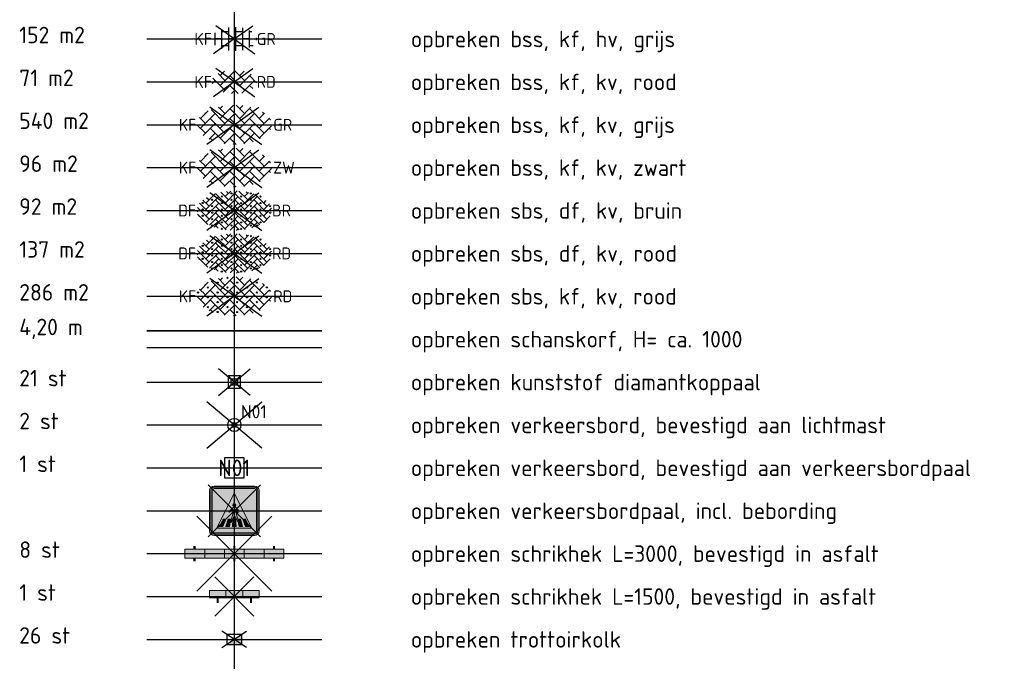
# Model space of a CAD drawing. Header units: metres. Extents: x 132493 to 135358, y 502695 to 503216.
# Tile 36 of 37: x 135328 to 135358, y 502826 to 502845. Entities that reach past the tile are written whole.
import ezdxf
from ezdxf.enums import TextEntityAlignment as Align

# ---------------------------------------------------------------- set-up
doc = ezdxf.new("R2010")
doc.units = ezdxf.units.M
doc.layers.get('Defpoints').update_dxf_attribs({"color": 3})
for name, color, linetype, lineweight in [('alg tekst 025', 7, 'Continuous', 0), ('B-WE-VH-KANTVERHARDING-G', 2, 'Continuous', 25), ('V-WE-IE-MEUBILAIR_WEGMEUBILAIR-S', 7, 'Continuous', 25), ('V-WE-IE-TERREINAFSCHEIDING_KUNSTMATIG_MUUR-G', 22, 'IE-TERREINAFSCHEIDING-KUNSTMATIG-DICHT-V', 35), ('V-WE-RI-KOLK-S', 7, 'Continuous', 25), ('V-WE-VH-VERHARDING_BETONSTRAATSTEEN_HALFSTEENS-S', 2, 'Continuous', 25), ('V-WE-VH-VERHARDING_BETONSTRAATSTEEN_KEPER-S', 2, 'Continuous', 25), ('V-WE-VH-VERHARDING_STRAATBAKSTEEN_KEPER-S', 2, 'Continuous', 25), ('V-WE-VW-VERKEERSTEKEN_BEBAKENING-S', 7, 'Continuous', 25), ('V-WE-VW-VERKEERSTEKEN_BORD_B-S', 7, 'Continuous', 25), ('V-WE-VW-VERKEERSTEKEN_BORD_L-S', 7, 'Continuous', 25), ('V1-WE-VH-VERHARDING_BETONSTRAATSTEEN_KEPER-S', 2, 'Continuous', 25), ('X-XX-AL-LEGENDA-T25', 7, 'Continuous', 25)]:
    doc.layers.add(name, color=color, linetype=linetype, lineweight=lineweight)
doc.styles.add('NLCS-ISO', font='NLCS-ISO.ttf')
doc.styles.add('NLCS-ISO-M200-T25', font='NLCS-ISO.ttf', dxfattribs={"height": 0.5})
doc.styles.add('NLCS-ISO-MM1-T25', font='NLCS-ISO.ttf', dxfattribs={"height": 2.5})
doc.linetypes.add('IE-TERREINAFSCHEIDING-KUNSTMATIG-DICHT-V', pattern='A,8,[24,NLCS.SHX,S=0.6,R=0,X=-4,Y=0],-1,[82,NLCS.SHX,S=0.75,R=90,X=0,Y=0],-1', length=10)

# ---------------------------------------------------------------- blocks, each defined once
blk = doc.blocks.new('V-SVH-SBS_DIKFORMAAT_KEPER-SO')
at = {"ltscale": 0.1}
for p, q in [((-4.771453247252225, 1.597812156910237), (-3.826544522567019, 0.6529034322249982)), ((-4.31444820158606, 1.14080711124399), (-2.903717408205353, 2.5515379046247)), ((-4.314448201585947, 0.1649997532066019), (-2.362833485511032, 2.116614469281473)), ((-4.193605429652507, 1.995771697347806), (-3.826544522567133, 1.628710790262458)), ((4.440892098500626e-16, 0), (-3.727942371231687, 2.683914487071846)), ((-2.850737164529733, 1.628710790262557), (-0.8991224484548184, -0.3229039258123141)), ((-2.822724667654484, 2.57650565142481), (-0.8991224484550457, 0.6529034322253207)), ((-2.042771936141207, 2.772360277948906), (-0.8991224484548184, 1.628710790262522)), ((-1.387026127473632, 1.140807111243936), (0.4361885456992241, 2.964021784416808)), ((-1.387026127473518, 2.116614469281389), (-0.5445731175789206, 2.959067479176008)), ((-1.387026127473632, 0.1649997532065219), (0.564588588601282, 2.116614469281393)), ((-1.199861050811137, 2.905256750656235), (-0.8991224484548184, 2.604518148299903)), ((4.440892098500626e-16, -1.665334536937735e-16), (3.727942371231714, 2.683914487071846)), ((0.07668490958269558, 2.604518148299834), (2.02829962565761, 0.6529034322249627)), ((0.0766849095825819, 1.628710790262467), (2.028299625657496, -0.3229039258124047)), ((0.707472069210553, 2.949538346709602), (2.028299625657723, 1.628710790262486)), ((1.54039594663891, 2.116614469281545), (2.169447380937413, 2.745665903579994)), ((1.540395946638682, 1.140807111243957), (2.939720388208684, 2.540131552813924)), ((1.540395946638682, 0.1649997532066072), (3.492010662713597, 2.116614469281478)), ((1.817493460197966, 2.815324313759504), (2.02829962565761, 2.604518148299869)), ((3.00410698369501, 1.628710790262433), (4.955721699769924, -0.3229039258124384)), ((3.133145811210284, 2.475479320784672), (4.955721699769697, 0.6529034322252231)), ((4.467818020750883, 1.14080711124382), (4.854342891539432, 1.527331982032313)), ((-5.646451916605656, -0.1911966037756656), (-5.290255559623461, 0.1649997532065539)), ((-5.588923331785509, 0.4636675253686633), (-3.826544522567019, -1.298711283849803)), ((-5.253504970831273, 1.104056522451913), (-3.826544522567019, -0.3229039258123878)), ((-4.314448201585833, -0.8108076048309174), (-2.362833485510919, 1.140807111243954)), ((-4.314448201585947, -1.786614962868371), (-2.362833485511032, 0.1649997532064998)), ((0, 0), (-4.171838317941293, -3.003495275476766)), ((-2.850737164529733, 0.6529034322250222), (-0.8991224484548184, -1.29871128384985)), ((-1.387026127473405, -0.8108076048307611), (0.5645885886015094, 1.14080711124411)), ((-1.387026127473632, -1.78661496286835), (0.564588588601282, 0.1649997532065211)), ((0.0766849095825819, 0.6529034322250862), (2.028299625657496, -1.298711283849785)), ((1.540395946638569, -0.8108076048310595), (3.492010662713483, 1.140807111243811)), ((1.540395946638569, -1.786614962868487), (3.492010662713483, 0.1649997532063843)), ((3.004106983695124, 0.6529034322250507), (4.955721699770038, -1.298711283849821)), ((4.467818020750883, 0.1649997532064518), (5.318025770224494, 1.015207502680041)), ((4.467818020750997, -0.8108076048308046), (5.620604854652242, 0.3419792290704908)), ((-5.565643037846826, -0.535420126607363), (-3.996718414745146, -2.104344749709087)), ((-5.387660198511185, -0.9082122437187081), (-5.290255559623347, -0.8108076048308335)), ((-3.769226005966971, -2.217200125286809), (-2.362833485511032, -0.8108076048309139)), ((-2.850737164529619, -0.3229039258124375), (-0.8991224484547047, -2.274518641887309)), ((-2.850737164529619, -1.298711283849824), (-1.250037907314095, -2.899410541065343)), ((-1.387026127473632, -2.762422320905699), (0.564588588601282, -0.8108076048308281)), ((8.881784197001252e-16, -1.665334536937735e-16), (4.171838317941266, -3.003495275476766)), ((0.07668490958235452, -0.3229039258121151), (2.028299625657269, -2.274518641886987)), ((0.0766849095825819, -1.29871128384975), (1.625519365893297, -2.847545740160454)), ((1.540395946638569, -2.762422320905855), (3.492010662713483, -0.810807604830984)), ((3.00410698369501, -0.3229039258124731), (4.490139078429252, -1.808936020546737)), ((3.004106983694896, -1.298711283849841), (3.872773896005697, -2.167378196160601)), ((4.467818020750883, -1.786614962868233), (5.443698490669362, -0.81073449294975)), ((-3.07257026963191, -2.496351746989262), (-2.362833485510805, -1.786614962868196)), ((-2.850737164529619, -2.274518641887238), (-2.444028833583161, -2.681226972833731)), ((-0.6046420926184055, -2.955845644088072), (0.5645885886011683, -1.786614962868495)), ((0.0766849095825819, -2.274518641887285), (0.7488811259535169, -2.946714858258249)), ((0.3601713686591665, -2.9668395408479), (0.5645885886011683, -2.762422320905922)), ((2.652727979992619, -2.625897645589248), (3.492010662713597, -1.78661496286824)), ((3.004106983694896, -2.274518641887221), (3.186275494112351, -2.45668715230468))]:
    blk.add_line(p, q, dxfattribs=at)
for centre in [(-3.338640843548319, 1.628710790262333), (-1.874929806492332, 2.116614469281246), (-0.4112187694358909, 2.604518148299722), (-0.4112187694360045, 1.628710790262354), (1.052492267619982, 2.116614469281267), (1.052492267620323, 2.11661446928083), (2.51620330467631, 2.604518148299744), (2.516203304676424, 1.628710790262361), (3.979914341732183, 2.116614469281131), (-4.802351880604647, 1.140807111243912), (-4.802351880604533, 0.1649997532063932), (-3.338640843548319, 0.6529034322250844), (-1.874929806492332, 1.140807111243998), (-1.874929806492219, 0.1649997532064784), (-0.4112187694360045, 0.6529034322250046), (1.052492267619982, 1.140807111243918), (1.052492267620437, 1.140807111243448), (1.05249226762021, 0.1649997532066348), (2.516203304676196, 0.652903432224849), (3.979914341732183, 1.140807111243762), (3.979914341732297, 0.164999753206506), (5.443625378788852, 0.6529034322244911), (-4.802351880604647, -0.8108076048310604), (-3.338640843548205, -0.3229039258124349), (-3.338640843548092, -1.298711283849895), (-1.874929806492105, -0.8108076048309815), (-0.4112187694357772, -0.3229039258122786), (-0.4112187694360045, -1.298711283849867), (1.052492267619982, -0.8108076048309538), (2.51620330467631, -0.3229039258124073), (2.516203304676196, -1.298711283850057), (3.979914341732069, -0.8108076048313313), (5.443661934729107, -0.3228673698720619), (-3.338640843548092, -2.274518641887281), (-1.874929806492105, -1.786614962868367), (-1.874929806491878, -2.762422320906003), (-0.4112187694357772, -2.274518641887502), (1.052492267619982, -1.786614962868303), (1.052492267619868, -2.76242232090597), (2.51620330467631, -2.274518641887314), (3.492010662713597, -2.274518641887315), (3.979914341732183, -1.786614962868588)]:
    blk.add_circle(centre, 0.08813061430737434, dxfattribs=at)
at = {"style": 'NLCS-ISO'}
blk.add_attdef('FORMAAT', text='', height=1.8, dxfattribs=at).set_placement((-5.797046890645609, 0), align=Align.MIDDLE_RIGHT)
blk.add_attdef('KLEUR', text='', height=1.8, dxfattribs=at).set_placement((5.720604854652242, -1.205894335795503e-15), align=Align.MIDDLE_LEFT)
at = {"style": 'NLCS-ISO', "flags": 1}
blk.add_attdef('FUNCTIE', text='', height=1.8, dxfattribs=at).set_placement((0.1159930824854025, -3.584775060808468), align=Align.MIDDLE_CENTER)
blk = doc.blocks.new('V-SVH-BSS_KEIFORMAAT_HALFST_KL-SO')
for p, q in [((3.33066907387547e-16, -1.215633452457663e-16), (-2.795956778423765, 2.012935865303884)), ((-1.871609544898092, -1.501752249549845), (-1.871609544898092, 1.501752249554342)), ((-0.8216095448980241, -1.746491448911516), (-0.8216095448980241, 1.74649144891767)), ((3.33066907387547e-16, -2.464634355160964e-16), (2.795956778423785, 2.012935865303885)), ((0.2283904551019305, -1.795922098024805), (0.2283904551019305, 1.795922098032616)), ((1.278390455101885, -1.667504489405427), (1.278390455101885, 1.667504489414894)), ((-2.921609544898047, -0.9167434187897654), (-2.921609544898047, 0.9167434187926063)), ((-2.921609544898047, 0.0855414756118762), (-1.871609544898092, 0.0855414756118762)), ((-1.871609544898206, 1.135541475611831), (-0.8216095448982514, 1.135541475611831)), ((-0.8216095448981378, 0.0855414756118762), (0.2283904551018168, 0.0855414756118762)), ((0.2283904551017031, 1.135541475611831), (1.278390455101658, 1.135541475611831)), ((1.278390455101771, 0.0855414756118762), (2.328390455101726, 0.0855414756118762)), ((2.328390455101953, -1.309937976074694), (2.328390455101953, 1.309937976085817)), ((2.328390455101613, 1.135541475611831), (2.634101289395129, 1.135541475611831)), ((3.378390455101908, -0.1772992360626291), (3.378390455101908, 0.1772992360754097)), ((3.378390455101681, 0.0855414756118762), (3.391063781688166, 0.0855414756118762)), ((0, -1.215633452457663e-16), (-3.12887873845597, -2.252621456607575)), ((-1.871609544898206, -0.964458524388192), (-0.8216095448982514, -0.964458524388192)), ((6.661338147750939e-16, -2.464634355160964e-16), (3.12887873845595, -2.252621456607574)), ((0.2283904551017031, -0.964458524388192), (1.278390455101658, -0.964458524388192)), ((2.328390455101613, -0.964458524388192), (2.866444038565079, -0.964458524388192))]:
    blk.add_line(p, q)
at = {"style": 'NLCS-ISO'}
blk.add_attdef('FORMAAT', text='', height=1.8, dxfattribs=at).set_placement((-3.39489953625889, -4.18367562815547e-15), align=Align.MIDDLE_RIGHT)
blk.add_attdef('KLEUR', text='', height=1.8, dxfattribs=at).set_placement((3.39489953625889, -9.094947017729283e-16), align=Align.MIDDLE_LEFT)
at = {"style": 'NLCS-ISO', "flags": 1}
blk.add_attdef('FUNCTIE', text='', height=1.8, dxfattribs=at).set_placement((0.1159930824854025, -3.584775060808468), align=Align.MIDDLE_CENTER)
blk = doc.blocks.new('V-SVH-BSS_KEIFORMAAT_KEPER_KL-SO')
for p, q in [((3.33066907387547e-16, -1.215633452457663e-16), (-2.795956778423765, 2.012935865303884)), ((-2.150701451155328, -0.5274137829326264), (0.07668490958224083, 1.699972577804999)), ((-2.150701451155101, 0.9575104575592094), (-1.491136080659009, 1.61707582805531)), ((-0.0233001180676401, 1.799957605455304), (1.56160915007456, 0.2150483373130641)), ((3.33066907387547e-16, -2.464634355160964e-16), (2.795956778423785, 2.012935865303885)), ((0.819147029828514, 0.9575104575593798), (1.48126162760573, 1.619625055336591)), ((-3.361200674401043, -0.2529887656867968), (-2.893163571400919, 0.2150483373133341)), ((-3.230866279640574, 0.552751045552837), (-1.408239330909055, -1.269875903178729)), ((-2.443047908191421, 1.249856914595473), (-1.408239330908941, 0.2150483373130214)), ((-1.697265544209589, -1.558902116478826), (0.07668490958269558, 0.2150483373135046)), ((-0.6657772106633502, 0.9575104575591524), (1.561609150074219, -1.269875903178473)), ((0.8191470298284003, -0.5274137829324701), (2.540532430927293, 1.193971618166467)), ((1.135075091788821, -1.696409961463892), (3.046533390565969, 0.2150483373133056)), ((2.304071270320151, 0.9575104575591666), (3.386689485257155, -0.1251077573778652)), ((0, -1.215633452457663e-16), (-3.12887873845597, -2.252621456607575)), ((-0.6657772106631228, -0.5274137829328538), (0.5803163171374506, -1.773507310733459)), ((-0.4383699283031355, -1.784930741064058), (0.0766849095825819, -1.269875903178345)), ((6.661338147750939e-16, -2.464634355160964e-16), (3.12887873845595, -2.252621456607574)), ((2.304071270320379, -0.5274137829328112), (2.796901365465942, -1.020243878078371))]:
    blk.add_line(p, q)
at = {"style": 'NLCS-ISO'}
blk.add_attdef('FORMAAT', text='', height=1.8, dxfattribs=at).set_placement((-3.394710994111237, -0.01897021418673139), align=Align.MIDDLE_RIGHT)
blk.add_attdef('KLEUR', text='', height=1.8, dxfattribs=at).set_placement((3.39489953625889, -7.275957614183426e-16), align=Align.MIDDLE_LEFT)
at = {"style": 'NLCS-ISO', "flags": 1}
blk.add_attdef('FUNCTIE', text='', height=1.8, dxfattribs=at).set_placement((0.1159930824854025, -3.584775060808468), align=Align.MIDDLE_CENTER)
blk = doc.blocks.new('V-SVW-VERKEERSTEKEN_BORD_L02-SO')
at = {"true_color": 0xffffff}
h = blk.add_hatch(color=7, dxfattribs=at)
h.dxf.hatch_style = 1
h.paths.add_polyline_path([(3.050000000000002, 3.750000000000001), (-3.050000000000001, 3.75, 0.4142135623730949), (-3.750000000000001, 3.05), (-3.75, -4.440892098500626e-16), (-3.55, -4.440892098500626e-16), (-3.550000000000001, 3.05, -0.4142135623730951), (-3.050000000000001, 3.55), (3.05, 3.550000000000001, -0.414213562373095), (3.55, 3.050000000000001), (3.550000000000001, -4.440892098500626e-16), (3.749999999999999, 4.440892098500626e-16), (3.750000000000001, 3.050000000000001, 0.4142135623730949)])
h = blk.add_hatch(color=7, dxfattribs=at)
h.dxf.hatch_style = 1
h.paths.add_polyline_path([(3.05, 3.550000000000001), (-3.050000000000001, 3.55, 0.4142135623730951), (-3.550000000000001, 3.05), (-3.550000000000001, 0), (-3.35, 0), (-3.350000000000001, 3.05, -0.4142135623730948), (-3.050000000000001, 3.35), (3.05, 3.350000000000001, -0.4142135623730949), (3.35, 3.050000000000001), (3.350000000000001, 0), (3.55, 4.440892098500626e-16), (3.55, 3.050000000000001, 0.414213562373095)])
h = blk.add_hatch(color=7, dxfattribs=at)
h.dxf.hatch_style = 1
h.paths.add_polyline_path([(-4.440892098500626e-16, 2.659719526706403), (-4.440892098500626e-16, 3.35), (-3.050000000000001, 3.35, 0.4142135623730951), (-3.350000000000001, 3.05), (-3.35, -3.05, 0.4142135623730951), (-3.05, -3.35), (-4.440892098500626e-16, -3.35), (-4.440892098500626e-16, -2.659719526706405), (-2.659719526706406, -2.659719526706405)])
h = blk.add_hatch(color=7, dxfattribs=at)
h.dxf.hatch_style = 1
h.paths.add_polyline_path([(3.349999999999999, 3.050000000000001, 0.4142135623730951), (3.049999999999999, 3.350000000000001), (-4.440892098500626e-16, 3.350000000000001), (-4.440892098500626e-16, 2.659719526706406), (2.659719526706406, -2.659719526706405), (-4.440892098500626e-16, -2.659719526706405), (-4.440892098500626e-16, -3.35), (3.050000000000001, -3.349999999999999, 0.4142135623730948), (3.350000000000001, -3.049999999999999)])
h = blk.add_hatch(color=7, dxfattribs=at)
h.dxf.hatch_style = 1
h.paths.add_polyline_path([(-9.992007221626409e-17, 2.659719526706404), (-2.659719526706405, -2.659719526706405), (2.659719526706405, -2.659719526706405)])
h.paths.add_polyline_path([(-0.7485223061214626, -0.2341667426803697), (-0.8333888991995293, -0.166290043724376), (-0.1782143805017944, 0.505860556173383, -0.4166086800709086), (0.2121802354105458, 0.5092585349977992), (0.5652108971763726, 0.1154659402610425), (0.5923671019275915, -0.3394212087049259), (0.4803443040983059, -0.3394212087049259), (0.409069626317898, 0.06115353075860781), (0.2902508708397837, 0.1562140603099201), (0.2902508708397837, -0.3054690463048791), (0.4328278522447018, -0.9674118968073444), (0.7485359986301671, -1.680296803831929), (0.6432815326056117, -1.77535733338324), (0.2257445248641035, -1.120182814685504), (0.05601133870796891, -0.6652956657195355), (-0.4497902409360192, -1.775357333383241), (-0.5923672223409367, -1.775357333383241), (-0.1612382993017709, -0.3020710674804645), (-0.2393227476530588, 0.1697921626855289)], flags=16)
h.paths.add_polyline_path([(-0.5652110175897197, -1.276351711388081), (-0.7230512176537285, -2.389719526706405), (-1.2594207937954, -2.389719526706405), (-0.9352315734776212, -1.276351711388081)], flags=16)
h.paths.add_polyline_path([(-1.295058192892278, -1.276351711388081), (-1.714294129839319, -2.389719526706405), (-2.25064989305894, -2.389719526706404), (-1.699030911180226, -1.276351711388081)], flags=16)
h.paths.add_polyline_path([(-0.1578403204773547, -1.276351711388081), (0.1816260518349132, -1.276351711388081), (0.2681778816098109, -2.389719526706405), (-0.2681778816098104, -2.389719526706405), (-0.222346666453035, -1.432492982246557)], flags=16)
h.paths.add_polyline_path([(-0.2274298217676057, 0.8606040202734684, -1), (0.2172633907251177, 0.8606040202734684, -1)], flags=16)
h.paths.add_polyline_path([(0.6399111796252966, -1.276351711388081), (0.948823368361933, -1.276351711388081), (1.259420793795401, -2.389719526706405), (0.7230650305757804, -2.389719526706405), (0.6432815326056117, -1.856825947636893), (0.8198106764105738, -1.690490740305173)], flags=16)
h.paths.add_polyline_path([(1.288289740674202, -1.276351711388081), (1.675272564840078, -1.276351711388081), (2.250663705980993, -2.389719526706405), (1.717705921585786, -2.389719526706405)], flags=16)
h = blk.add_hatch(color=7, dxfattribs=at)
h.dxf.hatch_style = 1
h.paths.add_polyline_path([(-3.55, -4.440892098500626e-16), (-3.75, 0), (-3.75, -3.050000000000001, 0.414213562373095), (-3.05, -3.75), (3.050000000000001, -3.750000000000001, 0.4142135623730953), (3.750000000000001, -3.050000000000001), (3.75, 0), (3.550000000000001, 4.440892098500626e-16), (3.550000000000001, -3.05, -0.4142135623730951), (3.050000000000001, -3.55), (-3.05, -3.55, -0.4142135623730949), (-3.55, -3.050000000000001)])
h = blk.add_hatch(color=7, dxfattribs=at)
h.dxf.hatch_style = 1
h.paths.add_polyline_path([(-3.35, 0), (-3.550000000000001, -4.440892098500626e-16), (-3.55, -3.050000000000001, 0.4142135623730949), (-3.05, -3.55), (3.050000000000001, -3.55, 0.4142135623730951), (3.550000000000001, -3.05), (3.550000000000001, 0), (3.350000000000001, -4.440892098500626e-16), (3.350000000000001, -3.049999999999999, -0.4142135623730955), (3.050000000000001, -3.35), (-3.05, -3.35, -0.4142135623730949), (-3.35, -3.05)])
h = blk.add_hatch(color=7, dxfattribs=at)
h.dxf.hatch_style = 1
h.paths.add_polyline_path([(0.2902508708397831, 0.1562140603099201), (0.4090696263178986, 0.06115353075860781), (0.4803443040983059, -0.3394212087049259), (0.5923671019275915, -0.3394212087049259), (0.5652108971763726, 0.1154659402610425), (0.2121802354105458, 0.5092585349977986, 0.4166086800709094), (-0.1782143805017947, 0.505860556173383), (-0.8333888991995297, -0.1662900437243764), (-0.7485223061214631, -0.2341667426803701), (-0.2393227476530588, 0.1697921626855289), (-0.1612382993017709, -0.3020710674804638), (-0.5923672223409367, -1.775357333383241), (-0.4497902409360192, -1.775357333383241), (0.05601133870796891, -0.6652956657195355), (0.2257445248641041, -1.120182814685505), (0.6432815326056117, -1.775357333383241), (0.7485359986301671, -1.680296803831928), (0.4328278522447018, -0.9674118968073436), (0.2902508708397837, -0.3054690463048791)])
h = blk.add_hatch(color=7, dxfattribs=at)
h.dxf.hatch_style = 1
h.paths.add_polyline_path([(-0.2274298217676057, 0.8606040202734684, 1), (0.2172633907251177, 0.8606040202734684, 1)])
h = blk.add_hatch(color=7, dxfattribs=at)
h.dxf.hatch_style = 1
h.paths.add_polyline_path([(-1.295058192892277, -1.276351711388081), (-1.699030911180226, -1.276351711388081), (-2.25064989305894, -2.389719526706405), (-1.714294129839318, -2.389719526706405)])
h = blk.add_hatch(color=7, dxfattribs=at)
h.dxf.hatch_style = 1
h.paths.add_polyline_path([(-0.5652110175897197, -1.276351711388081), (-0.9352315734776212, -1.276351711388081), (-1.2594207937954, -2.389719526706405), (-0.7230512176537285, -2.389719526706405)])
h = blk.add_hatch(color=7, dxfattribs=at)
h.dxf.hatch_style = 1
h.paths.add_polyline_path([(0.1816260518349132, -1.276351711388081), (-0.1578403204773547, -1.276351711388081), (-0.222346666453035, -1.432492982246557), (-0.2681778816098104, -2.389719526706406), (0.2681778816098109, -2.389719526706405)])
h = blk.add_hatch(color=7, dxfattribs=at)
h.dxf.hatch_style = 1
h.paths.add_polyline_path([(0.9488233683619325, -1.276351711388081), (0.6399111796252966, -1.276351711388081), (0.8198106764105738, -1.690490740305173), (0.6432815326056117, -1.856825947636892), (0.7230650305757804, -2.389719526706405), (1.259420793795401, -2.389719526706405)])
h = blk.add_hatch(color=7, dxfattribs=at)
h.dxf.hatch_style = 1
h.paths.add_polyline_path([(1.675272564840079, -1.276351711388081), (1.288289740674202, -1.276351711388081), (1.717705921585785, -2.389719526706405), (2.250663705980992, -2.389719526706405)])
at = {"color": 250, "true_color": 0x191919}
for points in [[(-3.95, -3.95), (3.95, 3.95)], [(-3.95, 3.95), (3.95, -3.95)]]:
    blk.add_lwpolyline(points, dxfattribs=at)
at = {"color": 250, "lineweight": 0, "true_color": 0x191919}
for points in [[(-3.05, -3.75), (3.050000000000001, -3.75, 0.4142135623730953), (3.750000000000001, -3.05), (3.75, 3.050000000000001, 0.4142135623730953), (3.05, 3.750000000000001), (-3.050000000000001, 3.75, 0.4142135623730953), (-3.750000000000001, 3.05), (-3.75, -3.050000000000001, 0.4142135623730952)], [(-3.05, -3.55), (3.050000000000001, -3.55, 0.414213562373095), (3.550000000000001, -3.05), (3.55, 3.050000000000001, 0.414213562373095), (3.05, 3.550000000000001), (-3.050000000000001, 3.55, 0.414213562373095), (-3.550000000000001, 3.05), (-3.55, -3.050000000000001, 0.414213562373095)], [(-3.05, -3.35), (3.050000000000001, -3.35, 0.4142135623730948), (3.350000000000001, -3.05), (3.35, 3.050000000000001, 0.4142135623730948), (3.05, 3.350000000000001), (-3.050000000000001, 3.35, 0.4142135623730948), (-3.350000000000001, 3.05), (-3.35, -3.050000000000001, 0.4142135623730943)], [(0.6432815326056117, -1.775357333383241), (0.2257445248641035, -1.120182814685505), (0.05601133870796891, -0.6652956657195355), (-0.4497902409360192, -1.775357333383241), (-0.5923672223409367, -1.775357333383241), (-0.1612382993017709, -0.3020710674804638), (-0.2393227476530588, 0.1697921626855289), (-0.7485223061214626, -0.2341667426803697), (-0.8333888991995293, -0.166290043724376), (-0.1782143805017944, 0.505860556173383, -0.4166086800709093), (0.2121802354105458, 0.5092585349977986), (0.5652108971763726, 0.1154659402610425), (0.5923671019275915, -0.3394212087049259), (0.4803443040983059, -0.3394212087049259), (0.409069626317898, 0.06115353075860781), (0.2902508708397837, 0.1562140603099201), (0.2902508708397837, -0.3054690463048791), (0.4328278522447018, -0.9674118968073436), (0.7485359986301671, -1.680296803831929)]]:
    blk.add_lwpolyline(points, format="xyb", close=True, dxfattribs=at)
for points in [[(2.659719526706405, -2.659719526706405), (-9.992007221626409e-17, 2.659719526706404), (-2.659719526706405, -2.659719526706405)], [(-1.714294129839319, -2.389719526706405), (-1.295058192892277, -1.276351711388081), (-1.699030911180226, -1.276351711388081), (-2.25064989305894, -2.389719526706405)], [(-0.7230512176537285, -2.389719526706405), (-0.5652110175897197, -1.276351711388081), (-0.9352315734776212, -1.276351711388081), (-1.2594207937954, -2.389719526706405)], [(0.2681778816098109, -2.389719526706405), (0.1816260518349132, -1.276351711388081), (-0.1578403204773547, -1.276351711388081), (-0.222346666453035, -1.432492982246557), (-0.2681778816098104, -2.389719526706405)], [(1.259420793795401, -2.389719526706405), (0.948823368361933, -1.276351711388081), (0.6399111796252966, -1.276351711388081), (0.8198106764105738, -1.690490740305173), (0.6432815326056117, -1.856825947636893), (0.7230650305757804, -2.389719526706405)], [(2.250663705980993, -2.389719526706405), (1.675272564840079, -1.276351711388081), (1.288289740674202, -1.276351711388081), (1.717705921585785, -2.389719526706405)]]:
    blk.add_lwpolyline(points, close=True, dxfattribs=at)
blk.add_circle((-0.005083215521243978, 0.8606040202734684), 0.2223466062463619, dxfattribs=at)
blk = doc.blocks.new('V-SRI-KOLK_TROTTOIR-SO')
blk.add_hatch(color=256).paths.add_polyline_path([(1.12499999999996, 0.7499999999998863), (-1.124999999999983, 0.7499999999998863), (-1.124999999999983, -0.7499999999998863)])
at = {"ltscale": 0.1}
for p, q in [((-1.875000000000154, 1.25), (1.875000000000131, -1.25)), ((1.875000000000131, 1.25), (-1.875000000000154, -1.25))]:
    blk.add_line(p, q, dxfattribs=at)
blk.add_line((-1.124999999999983, -0.7499999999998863), (1.12499999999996, 0.7499999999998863))
at = {"flags": 128}
blk.add_lwpolyline([(-1.124999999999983, -0.7499999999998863), (1.12499999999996, -0.7499999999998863), (1.12499999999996, 0.7499999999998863), (-1.124999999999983, 0.7499999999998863)], close=True, dxfattribs=at)
blk = doc.blocks.new('V-SIE-WEG_PAAL_KUNSTSTOF')
at = {"color": 0}
for p, q in [((-0.4831769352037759, -0.4054335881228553), (0.4831769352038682, 0.4054335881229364)), ((0.4831769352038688, -0.4054335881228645), (-0.4831769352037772, 0.4054335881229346))]:
    blk.add_line(p, q, dxfattribs=at)
for p, q in [((-0.1874999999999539, 0.1875000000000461), (0.1875000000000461, -0.1874999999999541)), ((0.1875000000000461, 0.1875000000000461), (-0.1874999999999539, -0.1874999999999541))]:
    blk.add_line(p, q)
at = {"flags": 128}
for points in [[(-0.1874999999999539, -0.1874999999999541), (0.1875000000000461, -0.1874999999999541), (0.1875000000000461, 0.1875000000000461), (-0.1874999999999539, 0.1875000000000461)], [(-0.09374999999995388, 0.09375000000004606), (0.09421698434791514, 0.09375000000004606), (0.09421698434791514, -0.09421583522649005), (-0.09374999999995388, -0.09421583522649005)]]:
    blk.add_lwpolyline(points, close=True, dxfattribs=at)
blk = doc.blocks.new('V-SIE-WEG_VERKEERSBORD_PAAL')
at = {"color": 0}
for p, q in [((-0.8357470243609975, -0.7012750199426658), (0.8357470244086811, 0.7012750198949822)), ((0.8357470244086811, -0.7012750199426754), (-0.8357470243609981, 0.7012750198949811))]:
    blk.add_line(p, q, dxfattribs=at)
blk.add_line((-0.2999998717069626, 0.0002770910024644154), (0.2999998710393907, -0.0002770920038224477))
for radius in [0.1999999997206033, 0.07454196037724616]:
    blk.add_circle((2.384185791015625e-11, -2.384185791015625e-11), radius)
at = {"style": 'NLCS-ISO'}
blk.add_attdef('VERKEERSBORD', (0.2003657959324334, 0.2017319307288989), '', height=0.3999999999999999, dxfattribs=at)
blk = doc.blocks.new('V-SVH-SBS_KEIFORMAAT_KEPER-SO')
at = {"ltscale": 0.1}
for p, q in [((-5.120549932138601, 0.9575104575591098), (-3.948981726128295, 2.129078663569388)), ((-5.120549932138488, -0.5274137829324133), (-2.893163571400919, 1.699972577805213)), ((-4.488306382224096, 1.81019114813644), (-4.378087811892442, 1.699972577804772)), ((4.440892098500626e-16, 0), (-3.727942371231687, 2.683914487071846)), ((-3.520521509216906, 2.327330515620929), (-1.408239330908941, 0.2150483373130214)), ((-2.400361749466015, 2.692094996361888), (-1.408239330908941, 1.699972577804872)), ((-2.150701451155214, 0.957510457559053), (-0.1362047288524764, 2.972007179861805)), ((-2.150701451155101, 2.442434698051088), (-1.769360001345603, 2.823776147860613)), ((-2.150701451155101, -0.5274137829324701), (0.07668490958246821, 1.699972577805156)), ((-0.6657772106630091, 2.44243469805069), (1.56160915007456, 0.2150483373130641)), ((4.440892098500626e-16, -1.665334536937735e-16), (3.727942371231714, 2.683914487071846)), ((0.2926933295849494, 2.968888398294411), (1.561609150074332, 1.699972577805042)), ((0.8191470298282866, 2.442434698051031), (1.273324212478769, 2.896611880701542)), ((0.8191470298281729, 0.957510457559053), (2.522678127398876, 2.661041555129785)), ((0.8191470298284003, -0.5274137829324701), (3.046533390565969, 1.699972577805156)), ((2.304071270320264, 2.442434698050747), (4.531457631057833, 0.2150483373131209)), ((3.788995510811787, 0.9575104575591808), (4.578330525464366, 1.746845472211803)), ((4.297843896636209, 1.933586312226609), (4.531457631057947, 1.699972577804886)), ((-5.658132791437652, 0.01016907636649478), (-4.378087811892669, -1.269875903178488)), ((-5.259365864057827, 1.096326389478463), (-4.378087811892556, 0.2150483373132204)), ((-4.735379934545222, -1.627168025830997), (-2.893163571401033, 0.2150483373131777)), ((0, 0), (-4.171838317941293, -3.003495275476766)), ((-3.635625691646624, 0.9575104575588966), (-1.408239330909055, -1.269875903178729)), ((-2.150701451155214, -2.012338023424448), (0.07668490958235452, 0.2150483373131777)), ((-0.6657772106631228, 0.9575104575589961), (1.561609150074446, -1.26987590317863)), ((0.8191470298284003, -2.01233802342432), (3.046533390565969, 0.2150483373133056)), ((2.304071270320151, 0.9575104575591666), (4.531457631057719, -1.269875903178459)), ((3.788995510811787, -0.5274137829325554), (5.323567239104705, 1.00715794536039)), ((5.273919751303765, 0.9575104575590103), (5.468845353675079, 0.7625848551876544)), ((-3.817546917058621, -2.194259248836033), (-2.893163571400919, -1.269875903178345)), ((-3.635625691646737, -0.5274137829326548), (-1.408239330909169, -2.754800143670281)), ((-1.517408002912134, -2.863968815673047), (0.0766849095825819, -1.269875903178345)), ((-0.6657772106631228, -0.5274137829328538), (1.561609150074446, -2.754800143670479)), ((8.881784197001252e-16, -1.665334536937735e-16), (4.171838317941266, -3.003495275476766)), ((1.441657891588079, -2.874751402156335), (3.046533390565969, -1.269875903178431)), ((2.304071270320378, -0.5274137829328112), (3.920312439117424, -2.143654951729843)), ((3.788995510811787, -2.012338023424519), (5.650918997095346, -0.1504145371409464)), ((5.273919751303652, -0.5274137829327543), (5.482181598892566, -0.7356756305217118)), ((-3.635625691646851, -2.012338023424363), (-3.194073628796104, -2.453890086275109)), ((-0.6657772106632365, -2.012338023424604), (0.2908238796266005, -2.968939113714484)), ((-0.1404673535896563, -2.971952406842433), (0.0766849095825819, -2.754800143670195)), ((2.304071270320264, -2.012338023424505), (2.857603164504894, -2.565869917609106))]:
    blk.add_line(p, q, dxfattribs=at)
for centre in [(-2.52193251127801, 2.071203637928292), (-1.037008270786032, 2.813665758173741), (0.4479159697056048, 2.071203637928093), (3.417764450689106, 2.071203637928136), (-5.491780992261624, 0.586279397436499), (-4.006856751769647, 1.32874151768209), (-2.521932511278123, 0.5862793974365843), (-1.037008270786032, 1.328741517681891), (0.4479159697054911, 0.5862793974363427), (1.932840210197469, 1.328741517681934), (3.417764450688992, 0.5862793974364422), (4.927512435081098, 1.353565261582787), (-4.00685675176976, -0.1561827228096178), (-2.521932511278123, -0.8986448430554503), (-1.037008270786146, -0.1561827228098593), (0.4479159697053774, -0.8986448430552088), (1.932840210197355, -0.1561827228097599), (3.417764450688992, -0.8986448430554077), (4.902688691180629, -0.1561827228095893), (-4.00685675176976, -1.641106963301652), (-2.521932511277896, -2.383569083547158), (-1.037008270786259, -1.641106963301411), (0.4479159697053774, -2.383569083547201), (1.932840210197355, -1.64110696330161)]:
    blk.add_circle(centre, 0.08813061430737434, dxfattribs=at)
at = {"style": 'NLCS-ISO'}
blk.add_attdef('FORMAAT', text='', height=1.8, dxfattribs=at).set_placement((-5.758132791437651, -4.440892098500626e-15), align=Align.MIDDLE_RIGHT)
blk.add_attdef('KLEUR', text='', height=1.8, dxfattribs=at).set_placement((5.90133353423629, 0), align=Align.MIDDLE_LEFT)
at = {"style": 'NLCS-ISO', "flags": 1}
blk.add_attdef('FUNCTIE', text='', height=1.8, dxfattribs=at).set_placement((0.1159930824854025, -3.584775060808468), align=Align.MIDDLE_CENTER)
blk = doc.blocks.new('V-SVH-BSS_KEIFORMAAT_KEPER-SO')
at = {"ltscale": 0.1}
for p, q in [((-5.120549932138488, 0.9575104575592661), (-3.948981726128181, 2.129078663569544)), ((-5.120549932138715, -0.5274137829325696), (-2.893163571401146, 1.699972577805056)), ((-4.488306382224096, 1.81019114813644), (-4.378087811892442, 1.699972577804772)), ((4.440892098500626e-16, 0), (-3.727942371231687, 2.683914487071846)), ((-3.520521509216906, 2.327330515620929), (-1.408239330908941, 0.2150483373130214)), ((-2.400361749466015, 2.692094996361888), (-1.408239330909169, 1.699972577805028)), ((-2.150701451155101, 0.9575104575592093), (-0.1362047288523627, 2.972007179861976)), ((-2.150701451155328, 2.442434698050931), (-1.769360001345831, 2.823776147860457)), ((-2.150701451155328, -0.5274137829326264), (0.07668490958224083, 1.699972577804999)), ((-0.6657772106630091, 2.44243469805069), (1.56160915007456, 0.2150483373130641)), ((4.440892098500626e-16, -1.665334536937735e-16), (3.727942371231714, 2.683914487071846)), ((0.2926933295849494, 2.968888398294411), (1.561609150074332, 1.699972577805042)), ((0.8191470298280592, 2.442434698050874), (1.273324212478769, 2.896611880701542)), ((0.819147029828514, 0.9575104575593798), (2.522678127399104, 2.661041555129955)), ((0.8191470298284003, -0.5274137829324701), (3.046533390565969, 1.699972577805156)), ((2.304071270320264, 2.442434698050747), (4.531457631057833, 0.2150483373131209)), ((3.788995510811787, 0.9575104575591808), (4.578330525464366, 1.746845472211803)), ((4.297843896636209, 1.933586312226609), (4.531457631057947, 1.699972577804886)), ((-5.658132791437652, 0.01016907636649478), (-4.378087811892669, -1.269875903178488)), ((-5.259365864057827, 1.096326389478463), (-4.378087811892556, 0.2150483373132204)), ((-4.735379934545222, -1.627168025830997), (-2.893163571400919, 0.2150483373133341)), ((0, 0), (-4.171838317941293, -3.003495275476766)), ((-3.635625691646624, 0.9575104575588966), (-1.408239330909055, -1.269875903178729)), ((-2.150701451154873, -2.012338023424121), (0.07668490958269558, 0.2150483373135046)), ((-0.6657772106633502, 0.9575104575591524), (1.561609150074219, -1.269875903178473)), ((0.8191470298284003, -2.01233802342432), (3.046533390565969, 0.2150483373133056)), ((2.304071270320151, 0.9575104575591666), (4.531457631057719, -1.269875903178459)), ((3.788995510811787, -0.5274137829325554), (5.323567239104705, 1.00715794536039)), ((5.273919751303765, 0.9575104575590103), (5.468845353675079, 0.7625848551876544)), ((-3.817546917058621, -2.194259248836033), (-2.893163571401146, -1.269875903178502)), ((-3.635625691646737, -0.5274137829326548), (-1.408239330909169, -2.754800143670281)), ((-1.517408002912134, -2.863968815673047), (0.0766849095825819, -1.269875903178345)), ((-0.6657772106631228, -0.5274137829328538), (1.561609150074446, -2.754800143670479)), ((8.881784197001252e-16, -1.665334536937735e-16), (4.171838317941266, -3.003495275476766)), ((1.441657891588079, -2.874751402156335), (3.046533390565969, -1.269875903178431)), ((2.304071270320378, -0.5274137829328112), (3.920312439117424, -2.143654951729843)), ((3.788995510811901, -2.012338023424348), (5.650918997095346, -0.1504145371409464)), ((5.273919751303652, -0.5274137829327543), (5.482181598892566, -0.7356756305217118)), ((-3.635625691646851, -2.012338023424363), (-3.194073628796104, -2.453890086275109)), ((-0.6657772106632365, -2.012338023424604), (0.2908238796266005, -2.968939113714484)), ((-0.1404673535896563, -2.971952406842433), (0.0766849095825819, -2.754800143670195)), ((2.304071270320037, -2.012338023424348), (2.857603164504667, -2.56586991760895))]:
    blk.add_line(p, q, dxfattribs=at)
at = {"style": 'NLCS-ISO'}
blk.add_attdef('FORMAAT', text='', height=1.8, dxfattribs=at).set_placement((-5.758132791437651, -4.40908139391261e-15), align=Align.MIDDLE_RIGHT)
blk.add_attdef('KLEUR', text='', height=1.8, dxfattribs=at).set_placement((5.901333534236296, -1.067507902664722e-15), align=Align.MIDDLE_LEFT)
at = {"style": 'NLCS-ISO', "flags": 1}
blk.add_attdef('FUNCTIE', text='', height=1.8, dxfattribs=at).set_placement((0.1159930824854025, -3.584775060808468), align=Align.MIDDLE_CENTER)
blk = doc.blocks.new('V-SVW-VERKEERSTEKEN_BORD_BB15 1-SO')
at = {"true_color": 0xffffff}
h = blk.add_hatch(color=7, dxfattribs=at)
h.dxf.hatch_style = 1
h.paths.add_polyline_path([(-1.701768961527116, 1.250000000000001), (-5.001768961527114, 1.250000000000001), (-5.001768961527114, -0.2499999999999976), (-1.701768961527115, -0.2499999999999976)])
h = blk.add_hatch(color=7, dxfattribs=at)
h.dxf.hatch_style = 1
h.paths.add_polyline_path([(1.701768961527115, 1.250000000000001), (-1.701768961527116, 1.250000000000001), (-1.701768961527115, -0.2499999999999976), (1.701768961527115, -0.2499999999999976)])
h = blk.add_hatch(color=7, dxfattribs=at)
h.dxf.hatch_style = 1
h.paths.add_polyline_path([(5.001768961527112, 1.250000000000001), (1.701768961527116, 1.250000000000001), (1.701768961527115, -0.2499999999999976), (5.001768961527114, -0.2499999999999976)])
h = blk.add_hatch(color=7, dxfattribs=at)
h.dxf.hatch_style = 1
h.paths.add_polyline_path([(-3.251768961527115, -0.2499999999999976), (-3.451768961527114, -0.2499999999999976), (-3.451768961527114, -1.25), (-3.251768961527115, -1.25)])
h = blk.add_hatch(color=7, dxfattribs=at)
h.dxf.hatch_style = 1
h.paths.add_polyline_path([(3.451768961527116, -0.2499999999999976), (3.251768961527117, -0.2499999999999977), (3.251768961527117, -1.25), (3.451768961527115, -1.25)])
at = {"color": 250, "true_color": 0x191919}
for points in [[(-3.95, -3.95), (3.95, 3.95)], [(-3.95, 3.95), (3.95, -3.95)]]:
    blk.add_lwpolyline(points, dxfattribs=at)
at = {"color": 250, "lineweight": 0, "true_color": 0x191919}
for points in [[(-5.001768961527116, 1.250000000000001), (5.001768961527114, 1.250000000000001)], [(-5.001768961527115, 1.250000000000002), (-5.001768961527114, -0.249999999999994)], [(-1.701768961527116, 1.249999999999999), (-1.701768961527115, -0.2499999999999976)], [(1.701768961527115, 1.25), (1.701768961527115, -0.2499999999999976)], [(5.001768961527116, 1.250000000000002), (5.001768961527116, -0.249999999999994)], [(-5.001768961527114, -0.2499999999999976), (5.001768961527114, -0.2499999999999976)], [(-3.451768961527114, -0.2499999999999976), (-3.451768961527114, -1.25)], [(-3.251768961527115, -0.2499999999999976), (-3.251768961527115, -1.25)], [(3.251768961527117, -0.2499999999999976), (3.251768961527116, -1.25)], [(3.451768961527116, -0.2499999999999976), (3.451768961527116, -1.25)]]:
    blk.add_lwpolyline(points, dxfattribs=at)
blk = doc.blocks.new('V-SVW-VERKEERSTEKEN_BORD_BB16 1-SO')
at = {"true_color": 0xffffff}
h = blk.add_hatch(color=7, dxfattribs=at)
h.dxf.hatch_style = 1
h.paths.add_polyline_path([(-3.09375, 0.4687499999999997), (-5.220961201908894, 0.4687499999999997), (-5.220961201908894, -0.4687499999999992), (-3.09375, -0.4687499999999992)])
h = blk.add_hatch(color=7, dxfattribs=at)
h.dxf.hatch_style = 1
h.paths.add_polyline_path([(-4.252211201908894, 0.4687500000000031), (-4.127211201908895, 0.4687500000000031), (-4.127211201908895, 0.7937500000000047), (-4.252211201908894, 0.7937500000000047)])
h = blk.add_hatch(color=7, dxfattribs=at)
h.dxf.hatch_style = 1
h.paths.add_polyline_path([(-1.03125, 0.4687499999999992), (-3.09375, 0.4687499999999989), (-3.09375, -0.4687499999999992), (-1.031249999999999, -0.4687499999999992)])
h = blk.add_hatch(color=7, dxfattribs=at)
h.dxf.hatch_style = 1
h.paths.add_polyline_path([(1.03125, 0.4687499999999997), (-1.031249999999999, 0.4687499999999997), (-1.031249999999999, -0.4687499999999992), (1.03125, -0.4687499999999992)])
h = blk.add_hatch(color=7, dxfattribs=at)
h.dxf.hatch_style = 1
h.paths.add_polyline_path([(0.06250000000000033, 0.4687500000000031), (-0.06249999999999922, 0.4687500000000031), (-0.06249999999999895, 0.7937500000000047), (0.06250000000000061, 0.7937500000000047)])
h = blk.add_hatch(color=7, dxfattribs=at)
h.dxf.hatch_style = 1
h.paths.add_polyline_path([(3.158461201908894, 0.4687499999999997), (1.03125, 0.4687499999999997), (1.03125, -0.4687499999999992), (3.158461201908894, -0.4687499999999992)])
h = blk.add_hatch(color=7, dxfattribs=at)
h.dxf.hatch_style = 1
h.paths.add_polyline_path([(5.220961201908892, 0.4687499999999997), (3.158461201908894, 0.4687499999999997), (3.158461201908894, -0.4687499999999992), (5.220961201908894, -0.4687499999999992)])
h = blk.add_hatch(color=7, dxfattribs=at)
h.dxf.hatch_style = 1
h.paths.add_polyline_path([(4.252211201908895, 0.4687500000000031), (4.127211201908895, 0.4687500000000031), (4.127211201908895, 0.7937500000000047), (4.252211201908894, 0.7937500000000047)])
h = blk.add_hatch(color=7, dxfattribs=at)
h.dxf.hatch_style = 1
h.paths.add_polyline_path([(-4.252211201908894, -0.4687499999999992), (-4.127211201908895, -0.4687499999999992), (-4.127211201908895, -0.7937500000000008), (-4.252211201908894, -0.7937500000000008)])
h = blk.add_hatch(color=7, dxfattribs=at)
h.dxf.hatch_style = 1
h.paths.add_polyline_path([(0.06250000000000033, -0.4687499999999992), (-0.06249999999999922, -0.4687499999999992), (-0.06249999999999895, -0.7937500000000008), (0.06250000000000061, -0.7937500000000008)])
h = blk.add_hatch(color=7, dxfattribs=at)
h.dxf.hatch_style = 1
h.paths.add_polyline_path([(4.252211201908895, -0.4687499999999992), (4.127211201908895, -0.4687499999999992), (4.127211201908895, -0.7937500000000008), (4.252211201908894, -0.7937500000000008)])
at = {"color": 250, "true_color": 0x191919}
for points in [[(-3.95, -3.95), (3.95, 3.95)], [(-3.95, 3.95), (3.95, -3.95)]]:
    blk.add_lwpolyline(points, dxfattribs=at)
at = {"color": 250, "lineweight": 0, "true_color": 0x191919}
for points in [[(-5.220961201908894, 0.4687499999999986), (5.220961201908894, 0.4687499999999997)], [(-5.220961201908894, 0.4687499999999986), (-5.220961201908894, -0.4687499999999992)], [(-4.252211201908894, 0.4687500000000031), (-4.252211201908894, 0.7937500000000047)], [(-4.127211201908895, 0.4687500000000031), (-4.127211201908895, 0.7937500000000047)], [(-3.09375, 0.4687499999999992), (-3.09375, -0.4687499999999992)], [(-1.03125, 0.4687500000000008), (-1.031249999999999, -0.4687499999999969)], [(-0.06249999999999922, 0.4687500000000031), (-0.06249999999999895, 0.7937500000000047)], [(0.06250000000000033, 0.4687500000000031), (0.06250000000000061, 0.7937500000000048)], [(1.03125, 0.4687499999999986), (1.03125, -0.4687499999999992)], [(3.158461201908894, 0.4687499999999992), (3.158461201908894, -0.4687499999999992)], [(4.127211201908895, 0.4687500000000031), (4.127211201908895, 0.7937500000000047)], [(4.252211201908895, 0.4687500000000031), (4.252211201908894, 0.7937500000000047)], [(5.220961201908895, 0.4687500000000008), (5.220961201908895, -0.4687499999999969)], [(-5.220961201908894, -0.4687499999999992), (5.220961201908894, -0.4687499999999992)], [(-4.252211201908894, -0.4687499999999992), (-4.252211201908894, -0.7937500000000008)], [(-4.127211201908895, -0.4687499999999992), (-4.127211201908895, -0.7937500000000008)], [(-0.06249999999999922, -0.4687499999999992), (-0.06249999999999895, -0.7937500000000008)], [(0.06250000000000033, -0.4687499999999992), (0.06250000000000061, -0.793750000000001)], [(4.127211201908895, -0.4687499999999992), (4.127211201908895, -0.7937500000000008)], [(4.252211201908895, -0.4687499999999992), (4.252211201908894, -0.7937500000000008)]]:
    blk.add_lwpolyline(points, dxfattribs=at)
blk = doc.blocks.new('SVW-VERKEERSTEKEN_VERKEERSZUIL-SO')
at = {"flags": 128}
blk.add_lwpolyline([(-1.500000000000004, 1.5), (-1.500000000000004, -1.5), (1.499999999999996, -1.5), (1.499999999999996, 1.5)], close=True, dxfattribs=at)
at = {"style": 'NLCS-ISO', "flags": 8}
blk.add_attdef('CODE', text='', height=2.5, dxfattribs=at).set_placement((-3.552713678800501e-15, 0), align=Align.MIDDLE)

msp = doc.modelspace()

# ---------------------------------------------------------------- linework, layer by layer
at = {"layer": 'B-WE-VH-KANTVERHARDING-G', "flags": 128}
msp.add_lwpolyline([(135332.3483487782, 502835.2697508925), (135337.6483487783, 502835.2697508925)], dxfattribs=at)
at = {"layer": 'Defpoints'}
msp.add_lwpolyline([(135334.998348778, 502873.2362376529), (135334.9983487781, 502806.0322344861)], dxfattribs=at)
at = {"layer": 'Defpoints', "flags": 128}
for points in [[(135332.3483487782, 502844.619750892), (135337.6483487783, 502844.619750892)], [(135332.3483487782, 502843.3197508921), (135337.6483487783, 502843.3197508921)], [(135332.3483487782, 502842.0197508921), (135337.6483487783, 502842.0197508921)], [(135332.3483487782, 502840.7197508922), (135337.6483487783, 502840.7197508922)], [(135332.3483487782, 502839.4197508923), (135337.6483487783, 502839.4197508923)], [(135332.3483487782, 502838.1197508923), (135337.6483487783, 502838.1197508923)], [(135332.3483487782, 502836.8197508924), (135337.6483487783, 502836.8197508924)], [(135332.3483487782, 502834.2197508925), (135337.6483487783, 502834.2197508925)], [(135332.3483487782, 502832.9197508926), (135337.6483487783, 502832.9197508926)], [(135332.3483487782, 502831.6197508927), (135337.6483487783, 502831.6197508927)], [(135332.3483487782, 502830.3197508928), (135337.6483487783, 502830.3197508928)], [(135332.3483487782, 502829.0197508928), (135337.6483487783, 502829.0197508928)], [(135332.3483487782, 502827.7197508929), (135337.6483487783, 502827.7197508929)], [(135332.3483487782, 502826.419750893), (135337.6483487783, 502826.419750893)]]:
    msp.add_lwpolyline(points, dxfattribs=at)
at = {"layer": 'V-WE-IE-TERREINAFSCHEIDING_KUNSTMATIG_MUUR-G', "flags": 128}
msp.add_lwpolyline([(135332.3483487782, 502835.7697508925), (135337.6483487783, 502835.7697508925)], dxfattribs=at)

# ---------------------------------------------------------------- block references
at = {"layer": 'V-WE-IE-MEUBILAIR_WEGMEUBILAIR-S'}
msp.add_blockref('V-SIE-WEG_PAAL_KUNSTSTOF', (135334.9983487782, 502834.2197508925), dxfattribs=at)
msp.add_blockref('V-SIE-WEG_VERKEERSBORD_PAAL', (135334.9983487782, 502832.9197508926), dxfattribs=at).add_auto_attribs({'VERKEERSBORD': 'N01'})
at = {"layer": 'V-WE-RI-KOLK-S', "xscale": 0.2, "yscale": 0.2, "zscale": 0.2, "rotation": 180.0000000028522}
msp.add_blockref('V-SRI-KOLK_TROTTOIR-SO', (135334.9983487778, 502826.419750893), dxfattribs=at)
at = {"layer": 'V-WE-VH-VERHARDING_BETONSTRAATSTEEN_HALFSTEENS-S', "xscale": 0.2, "yscale": 0.2, "zscale": 0.2}
msp.add_blockref('V-SVH-BSS_KEIFORMAAT_HALFST_KL-SO', (135334.9983487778, 502844.619750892), dxfattribs=at).add_auto_attribs({'FORMAAT': 'KF', 'KLEUR': 'GR'})
at = {"layer": 'V-WE-VH-VERHARDING_BETONSTRAATSTEEN_KEPER-S', "xscale": 0.2, "yscale": 0.2, "zscale": 0.2}
for name, p, values in [('V-SVH-BSS_KEIFORMAAT_KEPER_KL-SO', (135334.9983487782, 502843.3197508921), {'FORMAAT': 'KF', 'KLEUR': 'RD'}), ('V-SVH-BSS_KEIFORMAAT_KEPER-SO', (135334.9983487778, 502842.0197508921), {'FORMAAT': 'KF', 'KLEUR': 'GR'})]:
    msp.add_blockref(name, p, dxfattribs=at).add_auto_attribs(values)
at = {"layer": 'V-WE-VH-VERHARDING_STRAATBAKSTEEN_KEPER-S', "xscale": 0.2, "yscale": 0.2, "zscale": 0.2}
for name, p, values in [('V-SVH-SBS_DIKFORMAAT_KEPER-SO', (135334.9983487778, 502839.4197508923), {'FORMAAT': 'DF', 'KLEUR': 'BR'}), ('V-SVH-SBS_DIKFORMAAT_KEPER-SO', (135334.9983487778, 502838.1197508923), {'FORMAAT': 'DF', 'KLEUR': 'RD'}), ('V-SVH-SBS_KEIFORMAAT_KEPER-SO', (135334.9983487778, 502836.8197508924), {'FORMAAT': 'KF', 'KLEUR': 'RD'})]:
    msp.add_blockref(name, p, dxfattribs=at).add_auto_attribs(values)
at = {"layer": 'V-WE-VW-VERKEERSTEKEN_BEBAKENING-S'}
ref = msp.add_blockref('SVW-VERKEERSTEKEN_VERKEERSZUIL-SO', (135334.9983487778, 502831.6197508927), dxfattribs=dict(at, xscale=0.2000000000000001, yscale=0.2000000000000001, zscale=0.2000000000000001))
ref.add_attrib('CODE', 'N01', dxfattribs={"layer": '0', "height": 0.5000000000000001, "style": 'NLCS-ISO'}).set_placement((135334.9983487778, 502831.6197508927), align=Align.MIDDLE)
at = {"layer": 'V-WE-VW-VERKEERSTEKEN_BORD_B-S', "xscale": 0.2873034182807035, "yscale": 0.2873034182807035, "zscale": 0.2873034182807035}
msp.add_blockref('V-SVW-VERKEERSTEKEN_BORD_BB16 1-SO', (135334.9983487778, 502829.0197508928), dxfattribs=at)
at = {"layer": 'V-WE-VW-VERKEERSTEKEN_BORD_B-S', "extrusion": (1.787936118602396e-14, -0.0005125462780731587, 0.9999998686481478), "xscale": 0.1499469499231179, "yscale": 0.1499469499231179, "zscale": 0.1499469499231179}
msp.add_blockref('V-SVW-VERKEERSTEKEN_BORD_BB15 1-SO', (135334.9983487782, 502827.6537035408, -257.7224762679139), dxfattribs=at)
at = {"layer": 'V-WE-VW-VERKEERSTEKEN_BORD_L-S', "xscale": 0.2, "yscale": 0.2, "zscale": 0.2}
msp.add_blockref('V-SVW-VERKEERSTEKEN_BORD_L02-SO', (135334.9983487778, 502830.3197508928), dxfattribs=at)
at = {"layer": 'V1-WE-VH-VERHARDING_BETONSTRAATSTEEN_KEPER-S', "xscale": 0.2, "yscale": 0.2, "zscale": 0.2}
msp.add_blockref('V-SVH-BSS_KEIFORMAAT_KEPER-SO', (135334.9983487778, 502840.7197508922), dxfattribs=at).add_auto_attribs({'FORMAAT': 'KF', 'KLEUR': 'ZW'})

# ---------------------------------------------------------------- texts
at = {"layer": 'alg tekst 025', "color": 1, "ltscale": 500, "style": 'NLCS-ISO-M200-T25'}
for s, p in [('152 m2', (135328.4804665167, 502844.4908587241)), ('71 m2', (135328.4804665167, 502843.1908587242)), ('540 m2', (135328.4804665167, 502841.8908587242)), ('96 m2', (135328.4804665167, 502840.5908587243)), ('92 m2', (135328.4804665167, 502839.2908587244)), ('137 m2', (135328.4804665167, 502837.9908587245)), ('286 m2', (135328.4804665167, 502836.6908587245)), ('4,20 m', (135328.4804665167, 502835.6408587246)), ('21 st', (135328.4804665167, 502834.0908587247)), ('2 st', (135328.4804665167, 502832.7908587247)), ('1 st', (135328.4804665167, 502831.4908587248)), ('8 st', (135328.4804665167, 502828.8908587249)), ('1 st', (135328.4804665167, 502827.590858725)), ('26 st', (135328.4804665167, 502826.2908587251))]:
    msp.add_text(s, height=0.4999999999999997, dxfattribs=at).set_placement(p)
at = {"layer": 'X-XX-AL-LEGENDA-T25', "style": 'NLCS-ISO-MM1-T25'}
for s, p in [('opbreken bss, kf, hv, grijs', (135340.3483487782, 502844.619750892)), ('opbreken bss, kf, kv, rood', (135340.3483487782, 502843.3197508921)), ('opbreken bss, kf, kv, grijs', (135340.3483487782, 502842.0197508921)), ('opbreken bss, kf, kv, zwart', (135340.3483487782, 502840.7197508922)), ('opbreken sbs, df, kv, bruin', (135340.3483487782, 502839.4197508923)), ('opbreken sbs, df, kv, rood', (135340.3483487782, 502838.1197508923)), ('opbreken sbs, kf, kv, rood', (135340.3483487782, 502836.8197508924)), ('opbreken schanskorf, H= ca. 1000', (135340.3483487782, 502835.5197508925)), ('opbreken kunststof diamantkoppaal', (135340.3483487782, 502834.2197508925)), ('opbreken verkeersbord, bevestigd aan lichtmast', (135340.3483487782, 502832.9197508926)), ('opbreken verkeersbord, bevestigd aan verkeersbordpaal', (135340.3483487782, 502831.6197508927)), ('opbreken verkeersbordpaal, incl. bebording', (135340.3483487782, 502830.3197508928)), ('opbreken schrikhek L=3000, bevestigd in asfalt', (135340.3483487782, 502829.0197508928)), ('opbreken schrikhek L=1500, bevestigd in asfalt', (135340.3483487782, 502827.7197508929)), ('opbreken trottoirkolk', (135340.3483487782, 502826.419750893))]:
    msp.add_text(s, height=0.5, dxfattribs=at).set_placement(p, align=Align.MIDDLE_LEFT)

doc.saveas('drawing.dxf')
